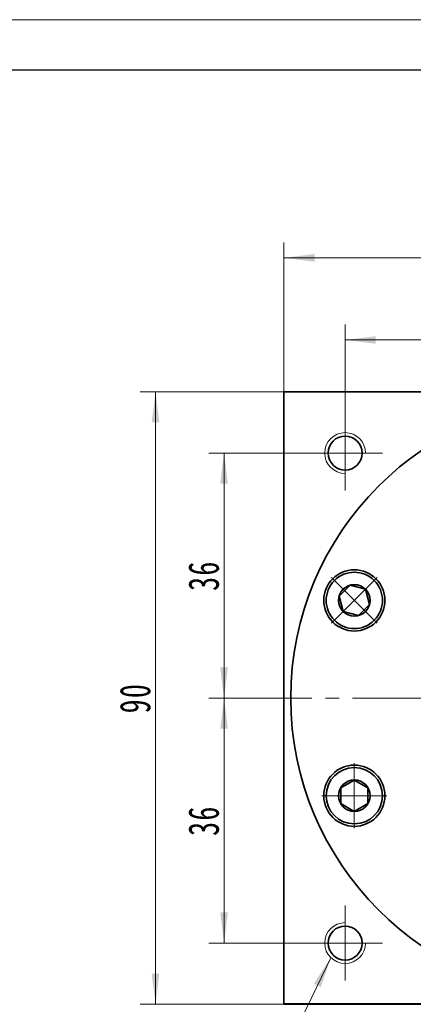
# Model space of a CAD drawing. Header units: millimetres. Extents: x 0 to 624, y 53 to 493.
# Tile 5 of 10: x 322 to 380, y 348 to 493. Entities that reach past the tile are written whole.
import ezdxf

# ---------------------------------------------------------------- set-up
doc = ezdxf.new("R2010")
doc.units = ezdxf.units.MM
doc.set_wipeout_variables(frame=1)
doc.linetypes.add('点画线', pattern=[18, 12, -2, 2, -2])
doc.layers.get('0').update_dxf_attribs({"lineweight": 35})
for name, color, linetype, lineweight in [('中心线层', 1, '点画线', 18), ('图框_外框线', 7, 'Continuous', 18), ('尺寸线层', 3, 'Continuous', 18), ('粗实线', 7, 'Continuous', 50), ('粗实线层', 7, 'Continuous', 35)]:
    doc.layers.add(name, color=color, linetype=linetype, lineweight=lineweight)
doc.styles.add('标准', font='txt', dxfattribs={"width": 0.667})
doc.dimstyles.new('a4-1-1', dxfattribs={"dimtxt": 3, "dimasz": 3, "dimexe": 1.5, "dimexo": 0, "dimgap": 0.5, "dimtad": 1, "dimdec": 3, "dimdsep": 46, "dimtxsty": '标准', "dimblk": '_CAXARROW', "dimcen": 0, "dimdle": 4, "dimazin": 2, "dimtfac": 0.707107, "dimtdec": 3, "dimtix": 1, "dimtmove": 2, "dimatfit": 3, "dimfxl": 0, "dimfrac": 2, "dimtolj": 1, "dimtzin": 0, "dimarcsym": 0})

# ---------------------------------------------------------------- blocks, each defined once
blk = doc.blocks.new('*X21')
at = {"layer": '尺寸线层', "linetype": 'Continuous'}
for points in [[(370.33, 445.74), (374.83, 445.18), (374.83, 446.3)], [(406.33, 445.74), (401.83, 445.18), (401.83, 446.3)]]:
    blk.add_hatch(color=0, dxfattribs=at).paths.add_polyline_path(points, flags=0)
at = {"layer": '尺寸线层', "color": 0, "linetype": 'Continuous'}
for p, q in [((370.33, 434.62), (370.33, 447.99)), ((406.33, 441.12), (406.33, 447.99)), ((406.33, 445.74), (370.33, 445.74))]:
    blk.add_line(p, q, dxfattribs=at)
at = {"layer": '尺寸线层', "color": 0, "insert": (388.33, 448.71), "char_height": 4.5, "width": 9, "attachment_point": 5, "line_spacing_factor": 1.15057, "style": '标准'}
blk.add_mtext('\\T1.1;36', dxfattribs=at)
blk = doc.blocks.new('_CAXARROW')
blk.add_hatch(color=0).paths.add_polyline_path([(0, 0), (-1, 0.125), (-1, -0.125)], flags=0)
blk = doc.blocks.new('*X23')
at = {"layer": '尺寸线层', "linetype": 'Continuous'}
for points in [[(352.52, 429.12), (353.09, 424.62), (351.96, 424.62)], [(352.52, 393.12), (353.09, 397.62), (351.96, 397.62)]]:
    blk.add_hatch(color=0, dxfattribs=at).paths.add_polyline_path(points, flags=0)
at = {"layer": '尺寸线层', "color": 0, "linetype": 'Continuous'}
for p, q in [((364.83, 429.12), (350.27, 429.12)), ((352.52, 429.12), (352.52, 393.12)), ((353.44, 393.12), (350.27, 393.12))]:
    blk.add_line(p, q, dxfattribs=at)
at = {"layer": '尺寸线层', "color": 0, "insert": (349.55, 411.12), "char_height": 4.5, "width": 9, "attachment_point": 5, "rotation": 90, "line_spacing_factor": 1.15057, "style": '标准'}
blk.add_mtext('\\T1.1;36', dxfattribs=at)
blk = doc.blocks.new('*X24')
at = {"layer": '尺寸线层', "linetype": 'Continuous'}
for points in [[(352.52, 393.12), (353.09, 388.62), (351.96, 388.62)], [(352.52, 357.12), (353.09, 361.62), (351.96, 361.62)]]:
    blk.add_hatch(color=0, dxfattribs=at).paths.add_polyline_path(points, flags=0)
at = {"layer": '尺寸线层', "color": 0, "linetype": 'Continuous'}
for p, q in [((353.44, 393.12), (350.27, 393.12)), ((352.52, 393.12), (352.52, 357.12)), ((364.83, 357.12), (350.27, 357.12))]:
    blk.add_line(p, q, dxfattribs=at)
at = {"layer": '尺寸线层', "color": 0, "insert": (349.55, 375.12), "char_height": 4.5, "width": 9, "attachment_point": 5, "rotation": 90, "line_spacing_factor": 1.15057, "style": '标准'}
blk.add_mtext('\\T1.1;36', dxfattribs=at)
blk = doc.blocks.new('*X27')
at = {"layer": '尺寸线层', "linetype": 'Continuous'}
blk.add_hatch(color=0, dxfattribs=at).paths.add_polyline_path([(17.62, 28.86), (16.17, 24.56), (15.15, 25.05)], flags=0)
at = {"layer": '尺寸线层', "color": 0, "linetype": 'Continuous'}
blk.add_line((17.62, 28.86), (3.67, 0), dxfattribs=at)
at = {"layer": '尺寸线层', "color": 0}
for p, q in [((0, 10.09), (-13.03, 10.09)), ((0, 0), (0, 10.09)), ((3.67, 0), (0, 0)), ((0, 0), (-13.03, 0))]:
    blk.add_line(p, q, dxfattribs=at)
at = {"layer": '尺寸线层', "color": 0, "insert": (-2.25, 0.9), "char_height": 4.5, "width": 20.0078, "attachment_point": 9, "line_spacing_factor": 1.15057, "style": '标准'}
blk.add_mtext('\\T1.1;4-M6\\P6个面', dxfattribs=at)
blk = doc.blocks.new('*X30')
at = {"layer": '中心线层', "linetype": '点画线', "lineweight": 18}
for p, q in [((0, -4.76), (0, 4.76)), ((-4.76, 0), (4.76, 0))]:
    blk.add_line(p, q, dxfattribs=at)
at = {"layer": '粗实线层'}
for p, q in [((-2.31, 0), (-1.15, 2)), ((-1.15, 2), (1.15, 2)), ((2.31, 0), (1.15, 2)), ((2.31, 0), (1.15, 2)), ((-2.31, 0), (-1.15, -2)), ((2.31, 0), (1.15, -2)), ((-1.15, -2), (1.15, -2))]:
    blk.add_line(p, q, dxfattribs=at)
blk.add_circle((0, 0), 2.31, dxfattribs=at)
for start, end in [(0, 180), (180, 360)]:
    blk.add_arc((0, 0), 4.14, start, end, dxfattribs=at)
blk = doc.blocks.new('*X31')
at = {"layer": '尺寸线层', "linetype": 'Continuous'}
for points in [[(342.45, 438.12), (343.01, 433.62), (341.88, 433.62)], [(342.45, 348.12), (343.01, 352.62), (341.88, 352.62)]]:
    blk.add_hatch(color=0, dxfattribs=at).paths.add_polyline_path(points, flags=0)
at = {"layer": '尺寸线层', "color": 0, "linetype": 'Continuous'}
for p, q in [((361.33, 438.12), (340.2, 438.12)), ((342.45, 438.12), (342.45, 348.12)), ((361.33, 348.12), (340.2, 348.12))]:
    blk.add_line(p, q, dxfattribs=at)
at = {"layer": '尺寸线层', "color": 0, "insert": (339.47, 393.12), "char_height": 4.5, "width": 9, "attachment_point": 5, "rotation": 90, "line_spacing_factor": 1.15057, "style": '标准'}
blk.add_mtext('\\T1.1;90', dxfattribs=at)
blk = doc.blocks.new('*X32')
at = {"layer": '尺寸线层', "linetype": 'Continuous'}
for points in [[(361.33, 457.81), (365.83, 458.37), (365.83, 457.24)], [(451.33, 457.81), (446.83, 458.37), (446.83, 457.24)]]:
    blk.add_hatch(color=0, dxfattribs=at).paths.add_polyline_path(points, flags=0)
at = {"layer": '尺寸线层', "color": 0, "linetype": 'Continuous'}
for p, q in [((361.33, 438.12), (361.33, 460.06)), ((451.33, 438.12), (451.33, 460.06)), ((361.33, 457.81), (451.33, 457.81))]:
    blk.add_line(p, q, dxfattribs=at)
at = {"layer": '尺寸线层', "color": 0, "insert": (405.19, 460.78), "char_height": 4.5, "width": 9, "attachment_point": 5, "line_spacing_factor": 1.15057, "style": '标准'}
blk.add_mtext('\\T1.1;90', dxfattribs=at)

msp = doc.modelspace()

# ---------------------------------------------------------------- linework, layer by layer
at = {"layer": '中心线层'}
for p, q in [((370.3269, 423.6215), (370.3269, 434.6215)), ((364.8269, 429.1215), (375.8269, 429.1215)), ((353.435, 393.1215), (457.979, 393.1215)), ((370.3269, 351.6215), (370.3269, 362.6215)), ((375.8269, 357.1215), (364.8269, 357.1215))]:
    msp.add_line(p, q, dxfattribs=at)
at = {"layer": '粗实线', "lineweight": 40}
msp.add_line((451.3269, 348.1215), (361.3269, 348.1215), dxfattribs=at)
at = {"layer": '粗实线层'}
for p, q in [((361.3269, 438.1215), (451.3269, 438.1215)), ((361.3269, 348.1215), (361.3269, 438.1215))]:
    msp.add_line(p, q, dxfattribs=at)
for centre, radius in [((406.3269, 393.1215), 44), ((370.3269, 429.1215), 2.5), ((371.6814, 407.4721), 4.5), ((371.6814, 378.7708), 4.5), ((370.3269, 357.1215), 2.5)]:
    msp.add_circle(centre, radius, dxfattribs=at)
at = {"layer": '粗实线层', "lineweight": 18}
for centre, start, end in [((370.3269, 429.1215), 0, 270), ((370.3269, 357.1215), 90, 360)]:
    msp.add_arc(centre, 3, start, end, dxfattribs=at)

# ---------------------------------------------------------------- block references
at = {"layer": '尺寸线层'}
msp.add_blockref('*X27', (350.5884, 326.1031), dxfattribs=at)

# ---------------------------------------------------------------- dimensions: what is measured, and where the dimension line sits
dim = msp.add_linear_dim(base=(451.3269, 457.8068), p1=(361.3269, 438.1215), p2=(451.3269, 438.1215), dimstyle='a4-1-1', override={"dimsah": 1, "dimtfac": 1, "dimtfill": 1, "dimtzin": 0}, dxfattribs=at)
dim.commit()
dim.dimension.update_dxf_attribs({"geometry": '*X32', "text_midpoint": (405.1941, 460.7816), "dimtype": 160})
dim = msp.add_linear_dim(base=(370.3269, 445.7387), p1=(406.3269, 441.1215), p2=(370.3269, 434.6215), dimstyle='a4-1-1', override={"dimsah": 1, "dimtfill": 1, "dimtzin": 0}, dxfattribs=at)
dim.commit()
dim.dimension.update_dxf_attribs({"geometry": '*X21', "text_midpoint": (388.3269, 448.7135)})
for base, p1, p2, picture, middle in [((342.4471, 348.1215), (361.3269, 438.1215), (361.3269, 348.1215), '*X31', (339.4723, 393.1215)), ((352.5239, 393.1215), (364.8269, 429.1215), (353.435, 393.1215), '*X23', (349.549, 411.1215)), ((352.5239, 357.1215), (353.435, 393.1215), (364.8269, 357.1215), '*X24', (349.549, 375.1215))]:
    dim = msp.add_linear_dim(base=base, p1=p1, p2=p2, angle=270, dimstyle='a4-1-1', override={"dimsah": 1, "dimtfill": 1, "dimtzin": 0}, dxfattribs=at)
    dim.commit()
    dim.dimension.update_dxf_attribs({"geometry": picture, "text_midpoint": middle})

# ---------------------------------------------------------------- next in the draw order: wipeouts: each hides what was drawn before it
for points in [[(374.6088, 410.3995), (374.5916, 410.4166), (374.5743, 410.4336), (374.5569, 410.4505), (374.5394, 410.4673), (374.5218, 410.484), (374.5041, 410.5006), (374.4863, 410.5171), (374.4684, 410.5335), (374.4504, 410.5498), (374.4324, 410.5659), (374.4142, 410.582), (374.3959, 410.598), (374.3775, 410.6138), (374.3591, 410.6296), (374.3405, 410.6452), (374.3219, 410.6607), (374.3031, 410.6762), (374.2843, 410.6915), (374.2654, 410.7067), (374.2464, 410.7218), (374.2273, 410.7367), (374.2081, 410.7516), (374.1889, 410.7664), (374.1695, 410.781), (374.1501, 410.7955), (374.1306, 410.8099), (374.111, 410.8242), (374.0913, 410.8384), (374.0715, 410.8525), (374.0517, 410.8664), (374.0517, 410.8664), (373.8913, 410.9729), (373.7262, 411.0719), (373.5567, 411.163), (373.3831, 411.2462), (373.2058, 411.3212), (373.0252, 411.3879), (372.8418, 411.4461), (372.6558, 411.4958), (372.4677, 411.5367), (372.2779, 411.5689), (372.0869, 411.5922), (371.8949, 411.6066), (371.7025, 411.612), (371.51, 411.6085), (371.3179, 411.5961), (371.1266, 411.5747), (370.9365, 411.5445), (370.7481, 411.5055), (370.5616, 411.4577), (370.3775, 411.4014), (370.1963, 411.3365), (370.0183, 411.2633), (369.8438, 411.1819), (369.6734, 411.0925), (369.5073, 410.9952), (369.3459, 410.8904), (369.1895, 410.7781), (369.0385, 410.6587), (368.8932, 410.5324), (368.754, 410.3995), (368.754, 410.3995), (368.6211, 410.2603), (368.4948, 410.115), (368.3754, 409.964), (368.2631, 409.8077), (368.1583, 409.6462), (368.061, 409.4801), (367.9716, 409.3097), (367.8902, 409.1352), (367.817, 408.9572), (367.7521, 408.776), (367.6958, 408.5919), (367.648, 408.4055), (367.609, 408.217), (367.5788, 408.0269), (367.5574, 407.8356), (367.545, 407.6435), (367.5415, 407.451), (367.5469, 407.2586), (367.5613, 407.0667), (367.5846, 406.8756), (367.6168, 406.6858), (367.6577, 406.4977), (367.7074, 406.3117), (367.7656, 406.1283), (367.8323, 405.9477), (367.9073, 405.7704), (367.9905, 405.5968), (368.0816, 405.4273), (368.1806, 405.2622), (368.2871, 405.1018), (368.2871, 405.1018), (368.301, 405.082), (368.3151, 405.0622), (368.3293, 405.0425), (368.3436, 405.0229), (368.358, 405.0034), (368.3725, 404.984), (368.3871, 404.9646), (368.4019, 404.9454), (368.4168, 404.9262), (368.4317, 404.9071), (368.4468, 404.8881), (368.462, 404.8692), (368.4773, 404.8504), (368.4928, 404.8316), (368.5083, 404.813), (368.5239, 404.7944), (368.5397, 404.776), (368.5555, 404.7576), (368.5715, 404.7393), (368.5876, 404.7212), (368.6037, 404.7031), (368.62, 404.6851), (368.6364, 404.6672), (368.6529, 404.6494), (368.6695, 404.6317), (368.6862, 404.6141), (368.703, 404.5966), (368.7199, 404.5792), (368.7369, 404.5619), (368.754, 404.5447), (368.754, 404.5447), (368.9112, 404.3955), (369.076, 404.2547), (369.248, 404.1227), (369.4266, 404), (369.6114, 403.8867), (369.8019, 403.7833), (369.9975, 403.69), (370.1978, 403.6071), (370.4021, 403.5347), (370.6099, 403.4731), (370.8207, 403.4225), (371.0338, 403.3831), (371.2487, 403.3548), (371.4648, 403.3378), (371.6814, 403.3321), (371.8981, 403.3378), (372.1142, 403.3548), (372.3291, 403.3831), (372.5422, 403.4225), (372.7529, 403.4731), (372.9608, 403.5347), (373.1651, 403.6071), (373.3653, 403.69), (373.5609, 403.7833), (373.7514, 403.8867), (373.9362, 404), (374.1149, 404.1227), (374.2868, 404.2547), (374.4516, 404.3955), (374.6088, 404.5447), (374.6088, 404.5447), (374.758, 404.7019), (374.8988, 404.8667), (375.0308, 405.0386), (375.1535, 405.2173), (375.2668, 405.4021), (375.3702, 405.5926), (375.4635, 405.7882), (375.5464, 405.9884), (375.6188, 406.1927), (375.6804, 406.4006), (375.731, 406.6113), (375.7705, 406.8244), (375.7987, 407.0393), (375.8158, 407.2554), (375.8214, 407.4721), (375.8158, 407.6888), (375.7987, 407.9048), (375.7705, 408.1197), (375.731, 408.3328), (375.6804, 408.5436), (375.6188, 408.7514), (375.5464, 408.9557), (375.4635, 409.156), (375.3702, 409.3516), (375.2668, 409.5421), (375.1535, 409.7269), (375.0308, 409.9055), (374.8988, 410.0775), (374.758, 410.2423)], [(371.6814, 382.9108), (371.6572, 382.9108), (371.6329, 382.9105), (371.6086, 382.9102), (371.5844, 382.9097), (371.5601, 382.909), (371.5359, 382.9083), (371.5116, 382.9073), (371.4874, 382.9063), (371.4632, 382.9051), (371.4389, 382.9037), (371.4147, 382.9022), (371.3905, 382.9006), (371.3663, 382.8988), (371.3421, 382.8969), (371.3179, 382.8948), (371.2938, 382.8926), (371.2696, 382.8903), (371.2455, 382.8878), (371.2214, 382.8852), (371.1973, 382.8824), (371.1732, 382.8795), (371.1491, 382.8765), (371.1251, 382.8733), (371.101, 382.8699), (371.077, 382.8665), (371.053, 382.8629), (371.029, 382.8591), (371.0051, 382.8552), (370.9812, 382.8512), (370.9573, 382.847), (370.9573, 382.847), (370.7686, 382.8089), (370.5819, 382.7621), (370.3975, 382.7067), (370.216, 382.6428), (370.0376, 382.5705), (369.8627, 382.49), (369.6918, 382.4014), (369.5252, 382.305), (369.3633, 382.201), (369.2063, 382.0895), (369.0548, 381.9709), (368.9088, 381.8453), (368.7689, 381.7131), (368.6353, 381.5745), (368.5083, 381.4299), (368.3881, 381.2796), (368.2751, 381.1238), (368.1694, 380.9629), (368.0713, 380.7973), (367.981, 380.6273), (367.8987, 380.4533), (367.8246, 380.2756), (367.7588, 380.0947), (367.7015, 379.9109), (367.6528, 379.7247), (367.6128, 379.5364), (367.5816, 379.3465), (367.5593, 379.1553), (367.5459, 378.9633), (367.5414, 378.7708), (367.5414, 378.7708), (367.5459, 378.5784), (367.5593, 378.3864), (367.5816, 378.1952), (367.6128, 378.0052), (367.6528, 377.8169), (367.7015, 377.6307), (367.7588, 377.4469), (367.8246, 377.266), (367.8987, 377.0884), (367.981, 376.9144), (368.0713, 376.7444), (368.1694, 376.5788), (368.2751, 376.4179), (368.3881, 376.2621), (368.5083, 376.1117), (368.6353, 375.9671), (368.7689, 375.8285), (368.9088, 375.6963), (369.0548, 375.5708), (369.2063, 375.4522), (369.3633, 375.3407), (369.5252, 375.2366), (369.6918, 375.1402), (369.8627, 375.0517), (370.0376, 374.9712), (370.216, 374.8989), (370.3975, 374.8349), (370.5819, 374.7795), (370.7686, 374.7327), (370.9573, 374.6946), (370.9573, 374.6946), (370.9812, 374.6905), (371.0051, 374.6864), (371.029, 374.6825), (371.053, 374.6788), (371.077, 374.6752), (371.101, 374.6717), (371.1251, 374.6684), (371.1491, 374.6652), (371.1732, 374.6621), (371.1973, 374.6592), (371.2214, 374.6565), (371.2455, 374.6538), (371.2696, 374.6514), (371.2938, 374.649), (371.3179, 374.6468), (371.3421, 374.6448), (371.3663, 374.6428), (371.3905, 374.6411), (371.4147, 374.6394), (371.4389, 374.6379), (371.4632, 374.6366), (371.4874, 374.6354), (371.5116, 374.6343), (371.5359, 374.6334), (371.5601, 374.6326), (371.5844, 374.632), (371.6086, 374.6315), (371.6329, 374.6311), (371.6572, 374.6309), (371.6814, 374.6308), (371.6814, 374.6308), (371.8981, 374.6365), (372.1142, 374.6535), (372.3291, 374.6818), (372.5422, 374.7213), (372.7529, 374.7719), (372.9608, 374.8334), (373.1651, 374.9058), (373.3653, 374.9887), (373.5609, 375.0821), (373.7514, 375.1855), (373.9362, 375.2987), (374.1149, 375.4215), (374.2868, 375.5534), (374.4516, 375.6942), (374.6088, 375.8434), (374.758, 376.0006), (374.8988, 376.1654), (375.0308, 376.3374), (375.1535, 376.516), (375.2668, 376.7008), (375.3702, 376.8913), (375.4635, 377.0869), (375.5464, 377.2872), (375.6188, 377.4915), (375.6804, 377.6993), (375.731, 377.9101), (375.7705, 378.1232), (375.7987, 378.3381), (375.8158, 378.5542), (375.8214, 378.7708), (375.8214, 378.7708), (375.8158, 378.9875), (375.7987, 379.2036), (375.7705, 379.4185), (375.731, 379.6316), (375.6804, 379.8423), (375.6188, 380.0502), (375.5464, 380.2545), (375.4635, 380.4547), (375.3702, 380.6503), (375.2668, 380.8408), (375.1535, 381.0256), (375.0308, 381.2043), (374.8988, 381.3762), (374.758, 381.541), (374.6088, 381.6982), (374.4516, 381.8474), (374.2868, 381.9882), (374.1149, 382.1202), (373.9362, 382.2429), (373.7514, 382.3562), (373.5609, 382.4596), (373.3653, 382.5529), (373.1651, 382.6358), (372.9608, 382.7082), (372.7529, 382.7698), (372.5422, 382.8204), (372.3291, 382.8599), (372.1142, 382.8881), (371.8981, 382.9051)]]:
    msp.add_wipeout(points).dxf.layer = '粗实线层'

# ---------------------------------------------------------------- next in the draw order: linework, layer by layer
at = {"layer": '图框_外框线', "color": 3}
msp.add_lwpolyline([(2.6869, 53.4835), (623.9432, 53.4835), (623.9432, 492.8005), (2.6869, 492.8005)], close=True, dxfattribs=at)
at = {"layer": '图框_外框线', "color": 3, "lineweight": 25}
msp.add_lwpolyline([(39.6664, 60.8794), (616.5473, 60.8794), (616.5473, 485.4046), (39.6664, 485.4046)], close=True, dxfattribs=at)

# ---------------------------------------------------------------- next in the draw order: block references
at = {"layer": '粗实线层'}
for p, rotation in [((371.6814, 407.4721), 45.00000000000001), ((371.6814, 378.7708), 90)]:
    msp.add_blockref('*X30', p, dxfattribs=dict(at, rotation=rotation))

doc.saveas('drawing.dxf')
